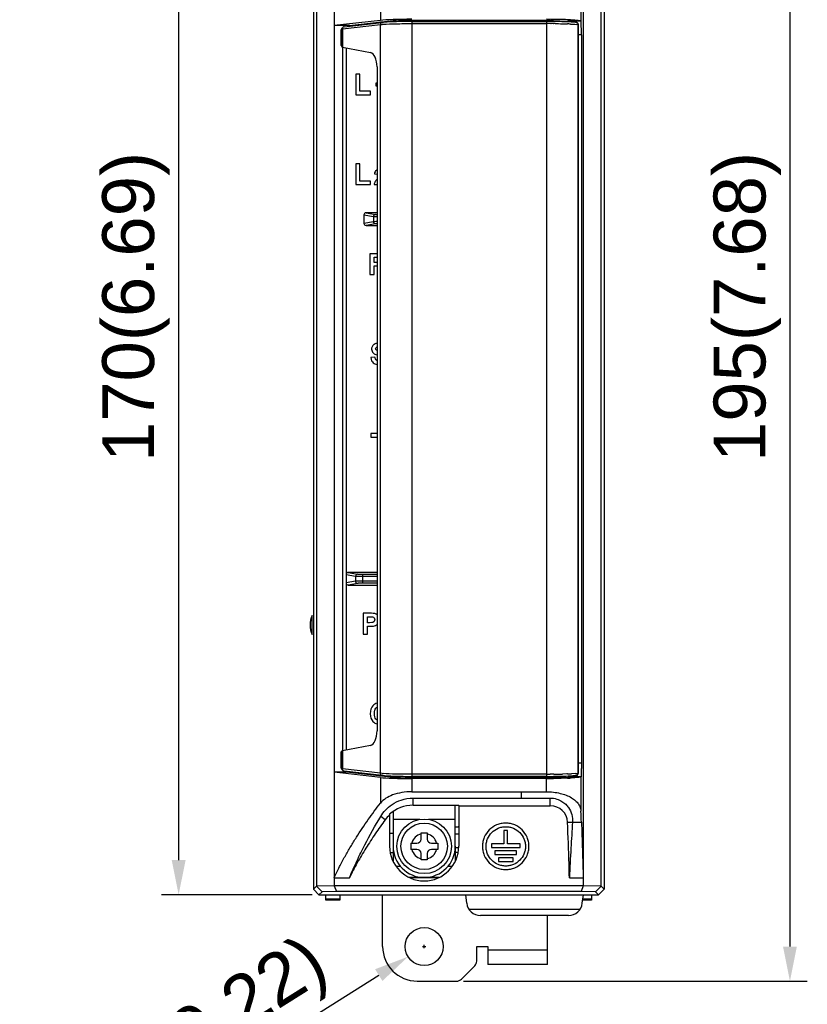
# Model space of a CAD drawing. Header units: millimetres. Extents: x 1898 to 2650, y -151 to 500.
# Tile 18 of 29: x 2192 to 2306, y -30 to 113. Entities that reach past the tile are written whole.
import ezdxf

# ---------------------------------------------------------------- set-up
doc = ezdxf.new("R2010")
doc.units = ezdxf.units.MM
doc.header["$LTSCALE"] = 23.1
doc.header["$PDMODE"] = 3
doc.header["$PDSIZE"] = 0.31
doc.layers.get('0').update_dxf_attribs({"linetype": 'CONTINUOUS'})
doc.layers.get('Defpoints').update_dxf_attribs({"linetype": 'CONTINUOUS'})
doc.layers.add('02___PRT_ALL_AXES', color=7, linetype='CONTINUOUS')
doc.styles.get("Standard").update_dxf_attribs({"font": 'arial.ttf'})
doc.dimstyles.new('DIMSTYLE_2$0', dxfattribs={"dimtxt": 2.5, "dimasz": 3, "dimexe": 0.18, "dimexo": 0.0625, "dimgap": 0.09, "dimtad": 1, "dimdec": 0, "dimdsep": 46, "dimtxsty": 'Standard', "dimblk": '_FILLED', "dimcen": 0.09, "dimadec": 0, "dimazin": 0, "dimtp": 0.01, "dimtm": 0.01, "dimtfac": 1, "dimtdec": 0, "dimtofl": 0, "dimtmove": 0, "dimatfit": 3, "dimldrblk": '_FILLED', "dimfxl": 0, "dimtolj": 1, "dimarcsym": 0})
doc.dimstyles.new('DIMSTYLE_2$3', dxfattribs={"dimtxt": 2.5, "dimasz": 3, "dimexe": 0.18, "dimexo": 0.0625, "dimgap": 0.09, "dimtad": 1, "dimdec": 0, "dimdsep": 46, "dimtxsty": 'Standard', "dimblk": '_FILLED', "dimcen": 0.09, "dimadec": 0, "dimazin": 0, "dimtp": 0.01, "dimtm": 0.01, "dimtfac": 1, "dimtdec": 0, "dimtofl": 0, "dimtmove": 0, "dimatfit": 3, "dimldrblk": '_FILLED', "dimfxl": 0, "dimtolj": 1, "dimarcsym": 0})

# ---------------------------------------------------------------- blocks, each defined once
blk = doc.blocks.new('_FILLED')
at = {"color": 0, "linetype": 'ByBlock'}
blk.add_solid([(0, 0), (-1, 0.2), (-1, -0.2)], dxfattribs=at)
blk = doc.blocks.new('*D5')
at = {"color": 0, "linetype": 'Continuous', "lineweight": -2}
for p, q in [((2234.49, 156.29), (2212.71, 156.29)), ((2215.21, 151.29), (2215.21, -8.71)), ((2234.49, -13.71), (2212.71, -13.71))]:
    blk.add_line(p, q, dxfattribs=at)
at = {"layer": 'Defpoints', "color": 0, "linetype": 'Continuous'}
for p in [(2235.49, 156.29), (2215.21, -13.71), (2235.49, -13.71)]:
    blk.add_point(p, dxfattribs=at)
at = {"color": 0, "linetype": 'Continuous', "lineweight": -2, "xscale": 5, "yscale": 5, "zscale": 5}
for p, rotation in [((2215.21, 156.29), 90), ((2215.21, -13.71), 270)]:
    blk.add_blockref('_FILLED', p, dxfattribs=dict(at, rotation=rotation))
at = {"color": 0, "linetype": 'Continuous', "insert": (2209.04, 71.29), "char_height": 7.5, "attachment_point": 5, "rotation": 90}
blk.add_mtext('\\A1;170(6.69)', dxfattribs=at)
blk = doc.blocks.new('*D7')
at = {"color": 0, "linetype": 'Continuous', "lineweight": -2}
for p, q in [((2272.69, 168.79), (2306.05, 168.79)), ((2303.55, 163.79), (2303.55, -21.21)), ((2256.38, -26.21), (2306.05, -26.21))]:
    blk.add_line(p, q, dxfattribs=at)
at = {"layer": 'Defpoints', "color": 0, "linetype": 'Continuous'}
for p in [(2271.69, 168.79), (2255.38, -26.21), (2303.55, -26.21)]:
    blk.add_point(p, dxfattribs=at)
at = {"color": 0, "linetype": 'Continuous', "lineweight": -2, "xscale": 5, "yscale": 5, "zscale": 5}
for p, rotation in [((2303.55, 168.79), 90), ((2303.55, -26.21), 270)]:
    blk.add_blockref('_FILLED', p, dxfattribs=dict(at, rotation=rotation))
at = {"color": 0, "linetype": 'Continuous', "insert": (2297.39, 71.29), "char_height": 7.5, "attachment_point": 5, "rotation": 90}
blk.add_mtext('\\A1;195(7.68)', dxfattribs=at)
blk = doc.blocks.new('*D10')
at = {"color": 0, "linetype": 'Continuous', "lineweight": -2}
for p, q in [((2250.47, -21.21), (2250.92, -21.21)), ((2250.69, -21.43), (2250.69, -20.98)), ((2197.52, -54.64), (2244.13, -25.34))]:
    blk.add_line(p, q, dxfattribs=at)
at = {"layer": 'Defpoints', "color": 0, "linetype": 'Continuous'}
for p in [(2253.02, -19.75), (2248.36, -22.67)]:
    blk.add_point(p, dxfattribs=at)
at = {"color": 0, "linetype": 'Continuous', "lineweight": -2, "xscale": 5, "yscale": 5, "zscale": 5, "rotation": 32.16261719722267}
blk.add_blockref('_FILLED', (2248.36, -22.67), dxfattribs=at)
at = {"color": 0, "linetype": 'Continuous', "insert": (2215.43, -36.1), "char_height": 7.5, "attachment_point": 5, "rotation": 32.1626}
blk.add_mtext('\\A1;{\\fISOCPEUR|b0|i0|c0|p34;%%C}5.5(0.22)', dxfattribs=at)

msp = doc.modelspace()

# ---------------------------------------------------------------- linework, layer by layer
for p, q in [((2234.691, 155.49), (2234.691, -12.91)), ((2235.137, 128.743), (2235.137, -12.465)), ((2237.702, 128.677), (2237.702, -12.414)), ((2273.681, 128.677), (2273.681, -12.414)), ((2244.367, 114.443), (2244.367, 112.737)), ((2273.35, 114.478), (2273.35, 112.635)), ((2244.367, 112.737), (2237.702, 111.973)), ((2239.901, 111.973), (2246.186, 112.694)), ((2247.091, 112.555), (2247.091, 112.753)), ((2247.591, 112.564), (2247.591, 112.769)), ((2248.914, 112.574), (2248.601, 112.574)), ((2248.914, 112.785), (2268.352, 112.785)), ((2248.914, 112.574), (2248.914, 3.406)), ((2248.914, 112.574), (2268.352, 112.574)), ((2268.352, 112.574), (2268.352, 3.406)), ((2268.647, 112.574), (2268.352, 112.574)), ((2268.635, 112.785), (2268.755, 112.749)), ((2268.988, 112.572), (2268.647, 112.574)), ((2269.325, 112.569), (2268.988, 112.572)), ((2269.091, 112.571), (2269.091, 112.725)), ((2269.656, 112.564), (2269.325, 112.569)), ((2271.46, 112.513), (2271.189, 112.524)), ((2271.716, 112.5), (2271.46, 112.513)), ((2271.691, 112.739), (2271.691, 112.501)), ((2271.955, 112.486), (2271.716, 112.5)), ((2271.856, 112.623), (2271.791, 112.739)), ((2273.356, 112.623), (2271.856, 112.623)), ((2273.35, 112.635), (2273.356, 112.623)), ((2239.901, 111.973), (2237.702, 111.973)), ((2238.702, 111.372), (2238.827, 111.496)), ((2238.702, 109.09), (2238.702, 111.372)), ((2238.79, 111.585), (2238.914, 111.708)), ((2238.827, 111.496), (2238.863, 111.5)), ((2238.827, 111.496), (2238.827, 108.882)), ((2238.871, 111.5), (2244.367, 112.13)), ((2238.871, 111.5), (2238.871, 108.866)), ((2239.11, 111.798), (2244.605, 112.428)), ((2239.901, 111.889), (2239.901, 111.973)), ((2241.795, 112.106), (2241.809, 112.192)), ((2242.966, 112.24), (2242.954, 112.323)), ((2243.906, 112.432), (2244.513, 112.418)), ((2244.367, 112.13), (2244.628, 112.155)), ((2244.367, 3.85), (2244.367, 112.13)), ((2248.914, 112.274), (2268.352, 112.274)), ((2269.009, 112.272), (2269.042, 112.272)), ((2269.329, 112.269), (2269.345, 112.269)), ((2269.345, 112.269), (2269.392, 112.269)), ((2271.349, 112.225), (2271.392, 112.223)), ((2271.835, 112.204), (2272.473, 112.167)), ((2272.473, 112.167), (2272.7, 112.149)), ((2272.723, 112.421), (2272.722, 112.421)), ((2272.856, 112.363), (2272.793, 112.402)), ((2272.962, 70.521), (2272.962, 112.123)), ((2272.962, 112.123), (2272.985, 112.123)), ((2272.985, 70.522), (2272.985, 112.123)), ((2273.406, 110.625), (2272.985, 110.625)), ((2273.406, 110.625), (2273.406, 5.355)), ((2238.702, 109.09), (2238.827, 108.882)), ((2238.871, 108.866), (2242.936, 108.089)), ((2238.902, 108.69), (2238.902, 7.29)), ((2239.402, 108.69), (2239.402, 7.29)), ((2243.878, 105.995), (2243.878, 9.985)), ((2240.801, 104.966), (2240.801, 101.99)), ((2241.407, 104.966), (2240.801, 104.966)), ((2241.407, 102.496), (2241.407, 104.966)), ((2243.714, 103.642), (2243.714, 103.26)), ((2240.801, 101.99), (2242.913, 101.99)), ((2242.913, 102.496), (2241.407, 102.496)), ((2242.913, 101.99), (2242.913, 102.496)), ((2240.801, 91.966), (2240.801, 88.99)), ((2241.407, 91.966), (2240.801, 91.966)), ((2241.407, 89.496), (2241.407, 91.966)), ((2243.507, 90.548), (2243.878, 90.511)), ((2240.801, 88.99), (2242.913, 88.99)), ((2242.913, 89.496), (2241.407, 89.496)), ((2242.913, 88.99), (2242.913, 89.496)), ((2243.458, 88.99), (2243.878, 88.99)), ((2241.991, 84.603), (2241.991, 83.377)), ((2241.991, 84.603), (2243.364, 84.364)), ((2243.878, 84.902), (2242.294, 84.902)), ((2242.294, 84.902), (2243.66, 84.663)), ((2243.364, 84.364), (2243.364, 83.617)), ((2243.66, 84.663), (2243.878, 84.653)), ((2243.364, 83.617), (2241.991, 83.377)), ((2243.66, 83.317), (2242.294, 83.078)), ((2242.294, 83.078), (2243.878, 83.078)), ((2243.878, 83.328), (2243.66, 83.317)), ((2242.848, 78.99), (2242.848, 75.99)), ((2243.878, 78.99), (2242.848, 78.99)), ((2243.454, 77.721), (2243.454, 78.483)), ((2243.454, 78.483), (2243.878, 78.483)), ((2243.902, 77.721), (2243.454, 77.721)), ((2243.454, 75.99), (2243.454, 77.243)), ((2243.454, 77.243), (2243.577, 77.243)), ((2242.848, 75.99), (2243.454, 75.99)), ((2272.962, 70.366), (2272.962, 70.521)), ((2272.962, 45.614), (2272.962, 70.366)), ((2272.963, 70.366), (2272.978, 70.366)), ((2272.978, 45.614), (2272.978, 70.366)), ((2272.985, 70.521), (2272.985, 70.522)), ((2243.566, 64.024), (2242.977, 63.966)), ((2243.005, 52.99), (2243.005, 52.483)), ((2243.878, 52.99), (2243.005, 52.99)), ((2243.005, 52.483), (2243.895, 52.483)), ((2272.962, 45.46), (2272.962, 45.614)), ((2272.963, 45.614), (2272.978, 45.614)), ((2272.962, 3.857), (2272.962, 45.46)), ((2272.985, 45.459), (2272.985, 45.459)), ((2272.985, 3.857), (2272.985, 45.459)), ((2243.878, 32.902), (2239.704, 32.902)), ((2239.704, 32.902), (2241.071, 32.663)), ((2239.402, 32.603), (2240.774, 32.364)), ((2240.774, 31.617), (2239.402, 31.377)), ((2240.774, 32.364), (2240.774, 31.617)), ((2241.763, 32.648), (2241.763, 31.333)), ((2241.763, 32.648), (2243.878, 32.648)), ((2241.763, 32.348), (2243.878, 32.348)), ((2243.878, 31.632), (2241.763, 31.632)), ((2243.878, 31.333), (2241.763, 31.333)), ((2241.071, 31.317), (2239.704, 31.078)), ((2239.704, 31.078), (2243.878, 31.078)), ((2241.876, 26.99), (2241.876, 23.99)), ((2242.848, 26.99), (2241.876, 26.99)), ((2242.482, 25.631), (2242.482, 26.483)), ((2242.482, 26.483), (2242.775, 26.483)), ((2242.813, 25.631), (2242.482, 25.631)), ((2242.482, 23.99), (2242.482, 25.122)), ((2242.482, 25.122), (2242.877, 25.122)), ((2241.876, 23.99), (2242.482, 23.99)), ((2242.936, 7.892), (2238.871, 7.114)), ((2238.702, 6.89), (2238.827, 7.098)), ((2238.702, 4.609), (2238.702, 6.89)), ((2238.827, 7.098), (2238.827, 4.484)), ((2238.871, 7.114), (2238.871, 4.48)), ((2238.827, 4.484), (2238.702, 4.609)), ((2238.914, 4.272), (2238.79, 4.396)), ((2238.871, 4.48), (2238.828, 4.484)), ((2244.367, 3.85), (2238.871, 4.48)), ((2272.985, 5.355), (2273.406, 5.355)), ((2239.901, 4.007), (2237.702, 4.007)), ((2244.367, 3.243), (2237.702, 4.007)), ((2244.605, 3.552), (2239.11, 4.182)), ((2239.901, 4.092), (2239.901, 4.007)), ((2239.901, 4.007), (2246.186, 3.287)), ((2241.795, 3.874), (2241.809, 3.789)), ((2242.966, 3.74), (2242.954, 3.657)), ((2244.513, 3.563), (2243.906, 3.548)), ((2244.617, 3.827), (2244.367, 3.85)), ((2244.367, 3.243), (2244.367, -0.473)), ((2248.632, 3.407), (2248.914, 3.406)), ((2268.352, 3.706), (2248.914, 3.706)), ((2268.352, 3.407), (2248.914, 3.407)), ((2268.633, 3.195), (2248.914, 3.195)), ((2248.914, 3.09), (2248.914, 1.179)), ((2268.354, 3.09), (2248.914, 3.09)), ((2268.352, 3.406), (2268.682, 3.407)), ((2268.352, 1.179), (2268.352, 3.09)), ((2268.755, 3.231), (2268.633, 3.195)), ((2268.682, 3.407), (2269.023, 3.409)), ((2269.057, 3.709), (2268.876, 3.708)), ((2268.989, 3.24), (2268.996, 3.242)), ((2269.023, 3.409), (2269.359, 3.412)), ((2269.242, 3.71), (2269.057, 3.709)), ((2269.091, 3.255), (2269.091, 3.41)), ((2269.392, 3.712), (2269.242, 3.71)), ((2269.432, 3.712), (2269.392, 3.712)), ((2270.331, 3.429), (2270.637, 3.437)), ((2271.321, 3.754), (2270.66, 3.734)), ((2271.392, 3.192), (2271.19, 3.183)), ((2271.215, 3.457), (2271.484, 3.469)), ((2271.393, 3.144), (2271.297, 3.141)), ((2271.392, 3.757), (2271.321, 3.754)), ((2271.484, 3.469), (2271.738, 3.481)), ((2271.738, 3.481), (2271.975, 3.495)), ((2271.856, 3.358), (2271.798, 3.242)), ((2273.356, 3.358), (2271.856, 3.358)), ((2272.534, 3.818), (2271.969, 3.783)), ((2272.723, 3.56), (2272.726, 3.56)), ((2272.962, 3.857), (2272.985, 3.857)), ((2273.35, 3.345), (2273.356, 3.358)), ((2273.35, 3.345), (2273.35, -1.646)), ((2248.914, 1.179), (2264.691, 1.179)), ((2249.082, -0.768), (2249.082, 0.272)), ((2249.082, 0.272), (2268.916, 0.272)), ((2264.691, 1.179), (2264.691, 0.272)), ((2264.691, 1.179), (2268.352, 1.179)), ((2268.916, -0.838), (2268.916, 0.272)), ((2249.082, -0.768), (2255.683, -0.768)), ((2255.191, -6.71), (2255.191, -0.768)), ((2255.691, -0.838), (2255.683, -0.768)), ((2255.691, -0.838), (2255.691, -6.71)), ((2255.691, -0.838), (2268.916, -0.838)), ((2245.062, -2.865), (2244.419, -2.389)), ((2245.7, -2.061), (2245.691, -2.163)), ((2245.691, -2.163), (2245.691, -6.71)), ((2246.191, -1.678), (2246.191, -6.71)), ((2250.069, -2.81), (2246.191, -2.81)), ((2255.191, -2.81), (2251.314, -2.81)), ((2255.191, -3.91), (2255.591, -3.91)), ((2271.414, -3.238), (2272.125, -3.21)), ((2272.125, -3.21), (2273.414, -3.21)), ((2246.191, -4.85), (2245.691, -4.85)), ((2250.241, -5.66), (2250.241, -4.76)), ((2250.241, -4.76), (2251.141, -4.76)), ((2251.141, -4.76), (2251.141, -5.66)), ((2255.191, -4.91), (2255.691, -4.91)), ((2262.219, -4.431), (2262.219, -6.36)), ((2262.724, -4.431), (2262.219, -4.431)), ((2262.724, -6.36), (2262.724, -4.431)), ((2246.191, -6.71), (2246.191, -8.883)), ((2248.741, -6.26), (2248.741, -7.16)), ((2248.741, -6.26), (2249.641, -6.26)), ((2251.741, -6.26), (2252.641, -6.26)), ((2252.641, -6.26), (2252.641, -7.16)), ((2255.191, -6.71), (2255.191, -8.883)), ((2255.682, -6.915), (2255.191, -6.915)), ((2260.397, -6.36), (2260.397, -6.866)), ((2262.219, -6.36), (2260.397, -6.36)), ((2260.397, -6.866), (2264.546, -6.866)), ((2264.546, -6.36), (2262.724, -6.36)), ((2264.546, -6.866), (2264.546, -6.36)), ((2245.775, -7.61), (2246.191, -7.61)), ((2246.191, -7.41), (2246.247, -7.41)), ((2249.641, -7.16), (2248.741, -7.16)), ((2250.241, -8.66), (2250.241, -7.76)), ((2251.141, -7.76), (2251.141, -8.66)), ((2252.641, -7.16), (2251.741, -7.16)), ((2255.136, -7.41), (2255.191, -7.41)), ((2255.608, -7.61), (2255.191, -7.61)), ((2260.908, -7.371), (2260.908, -7.876)), ((2264.034, -7.371), (2260.908, -7.371)), ((2260.908, -7.876), (2264.034, -7.876)), ((2261.415, -8.382), (2261.415, -8.887)), ((2263.527, -8.382), (2261.415, -8.382)), ((2263.527, -8.887), (2263.527, -8.382)), ((2264.034, -7.876), (2264.034, -7.371)), ((2247.252, -9.61), (2246.621, -9.61)), ((2251.141, -8.66), (2250.241, -8.66)), ((2254.762, -9.61), (2254.13, -9.61)), ((2261.415, -8.887), (2263.527, -8.887)), ((2237.702, -11.249), (2239.9, -11.249)), ((2252.864, -11.21), (2248.518, -11.21)), ((2252.698, -11.285), (2248.718, -11.299)), ((2271.68, -11.249), (2273.681, -11.249)), ((2235.137, -12.465), (2234.691, -12.91)), ((2237.702, -12.414), (2235.137, -12.479)), ((2235.137, -12.479), (2235.928, -13.273)), ((2273.681, -12.42), (2237.702, -12.42)), ((2237.702, -12.42), (2238.027, -13.22)), ((2273.681, -12.414), (2273.356, -13.22)), ((2276.246, -12.479), (2273.681, -12.414)), ((2276.246, -12.465), (2275.455, -13.273)), ((2276.246, -12.465), (2276.691, -12.91)), ((2235.491, -13.71), (2234.691, -12.91)), ((2235.928, -13.273), (2235.491, -13.71)), ((2235.491, -13.71), (2275.892, -13.71)), ((2238.027, -13.22), (2235.928, -13.273)), ((2236.491, -14.51), (2236.491, -13.71)), ((2273.356, -13.22), (2238.027, -13.22)), ((2238.491, -13.71), (2238.491, -14.51)), ((2244.691, -21.21), (2244.691, -13.71)), ((2256.844, -14.954), (2256.691, -13.71)), ((2275.455, -13.273), (2273.356, -13.22)), ((2273.539, -14.954), (2273.691, -13.71)), ((2274.891, -13.71), (2274.891, -14.51)), ((2275.455, -13.273), (2275.892, -13.71)), ((2276.691, -12.91), (2275.892, -13.71)), ((2238.491, -14.363), (2236.491, -14.363)), ((2238.491, -14.51), (2236.491, -14.51)), ((2274.891, -14.51), (2273.593, -14.51)), ((2274.891, -14.363), (2273.611, -14.363)), ((2273.209, -15.832), (2257.174, -15.832)), ((2271.554, -16.71), (2258.829, -16.71)), ((2268.491, -23.81), (2268.491, -16.71)), ((2258.291, -23.296), (2258.291, -21.21)), ((2258.291, -21.21), (2259.891, -21.21)), ((2259.891, -21.21), (2259.891, -23.81)), ((2268.491, -21.71), (2259.891, -21.71)), ((2256.084, -25.917), (2257.999, -24.003)), ((2268.491, -23.81), (2259.891, -23.81)), ((2249.691, -26.21), (2255.377, -26.21))]:
    msp.add_line(p, q)
at = {"color": 0, "linetype": 'Continuous'}
for p, q in [((2276.691, 155.49), (2276.691, -12.91)), ((2276.246, -12.465), (2276.246, 128.743))]:
    msp.add_line(p, q, dxfattribs=at)
for points in [[(2246.388, 112.536), (2246.107, 112.526), (2245.841, 112.514), (2245.588, 112.502), (2245.352, 112.489), (2245.133, 112.475), (2244.932, 112.46), (2244.75, 112.443), (2244.604, 112.428)], [(2248.601, 112.574), (2248.268, 112.572), (2247.938, 112.569), (2247.613, 112.564), (2247.294, 112.559), (2246.983, 112.552), (2246.68, 112.545), (2246.388, 112.536)], [(2271.189, 112.524), (2270.904, 112.535), (2270.607, 112.544), (2270.299, 112.552), (2269.981, 112.559), (2269.656, 112.564)], [(2239.058, 111.789), (2239.04, 111.784), (2239.022, 111.778), (2239.003, 111.77), (2238.984, 111.76), (2238.965, 111.749), (2238.946, 111.736), (2238.928, 111.721), (2238.914, 111.708)], [(2239.11, 111.798), (2239.104, 111.797), (2239.09, 111.795), (2239.075, 111.793), (2239.058, 111.789)], [(2272.723, 112.421), (2272.56, 112.439), (2272.378, 112.456), (2272.176, 112.472), (2271.955, 112.486)], [(2272.978, 70.366), (2272.978, 70.378), (2272.979, 70.409), (2272.98, 70.439), (2272.982, 70.467), (2272.984, 70.494), (2272.985, 70.521)], [(2272.985, 45.46), (2272.984, 45.483), (2272.983, 45.51), (2272.981, 45.537), (2272.979, 45.566), (2272.978, 45.596), (2272.978, 45.614)], [(2238.914, 4.272), (2238.916, 4.27), (2238.933, 4.254), (2238.951, 4.241), (2238.969, 4.229), (2238.987, 4.218), (2239.005, 4.209), (2239.023, 4.202), (2239.04, 4.196), (2239.057, 4.191)], [(2239.057, 4.191), (2239.073, 4.188), (2239.088, 4.185), (2239.102, 4.183), (2239.11, 4.182)], [(2244.604, 3.552), (2244.765, 3.536), (2244.948, 3.52), (2245.15, 3.504), (2245.37, 3.49), (2245.607, 3.477), (2245.86, 3.465), (2246.129, 3.454), (2246.41, 3.444)], [(2246.41, 3.444), (2246.704, 3.435), (2247.007, 3.427), (2247.32, 3.421), (2247.64, 3.416), (2247.967, 3.411), (2248.297, 3.408), (2248.632, 3.407)], [(2269.359, 3.412), (2269.69, 3.417), (2270.014, 3.422), (2270.331, 3.429)], [(2270.637, 3.437), (2270.932, 3.447), (2271.215, 3.457)], [(2271.975, 3.495), (2272.194, 3.51), (2272.394, 3.526), (2272.574, 3.543), (2272.723, 3.56)]]:
    msp.add_lwpolyline(points)
for centre, radius in [((2250.691, -6.71), 3.95), ((2250.691, -6.71), 3.35), ((2250.691, -21.21), 2.75)]:
    msp.add_circle(centre, radius)
for centre, radius, start, end in [((2268.985, 112.329), 0.411, 51.99571, 62.21956), ((2268.993, 112.339), 0.399, 35.31052, 51.91625), ((2239.123, 111.497), 0.296, 169.96066, 180.09511), ((2239.132, 111.495), 0.305, 165.86227, 169.99863), ((2238.938, 110.041), 1.461, 92.61228, 92.93829), ((2239.124, 111.498), 0.297, 135.04022, 150.1217), ((2239.194, 111.506), 0.323, 171.70733, 181.09103), ((2239.14, 111.545), 0.255, 96.8494, 110.80268), ((2245.915, 96.424), 15.783, 94.18022, 94.67922), ((2268.352, 11.546), 100.728, 89.6265, 90.00038), ((2268.376, 15.029), 97.245, 89.43804, 89.60719), ((2268.417, 19.077), 93.197, 89.24682, 89.40042), ((2269.589, 64.383), 47.875, 87.59586, 87.84124), ((2269.874, 71.134), 41.117, 87.26661, 87.59819), ((2271.767, 101.369), 10.821, 84.42865, 85.05523), ((2272.685, 112.123), 0.3, 0.00022, 82.89261), ((2272.69, 112.164), 0.259, 66.58995, 82.5458), ((2272.055, 104.316), 7.86, 83.37614, 84.43299), ((2239.902, 108.69), 1, 170.34056, 180), ((2239.902, 108.69), 0.5, 171.52699, 180), ((2243.222, 104.748), 1.567, 288.26288, 294.73003), ((2244.162, 90.501), 0.688, 114.37901, 127.47986), ((2243.387, 25.922), 0.752, 304.99577, 310.76136), ((2239.902, 7.29), 1, 180, 189.65944), ((2239.902, 7.29), 0.5, 180, 188.47301), ((2239.123, 4.484), 0.296, 179.90489, 190.03932), ((2239.132, 4.485), 0.306, 190.00729, 197.3483), ((2239.128, 4.484), 0.302, 197.31165, 209.74285), ((2239.124, 4.482), 0.297, 209.8786, 224.99826), ((2239.194, 4.474), 0.323, 178.90897, 188.29267), ((2239.14, 4.435), 0.255, 249.19731, 263.15627), ((2245.891, 19.245), 15.471, 265.27417, 265.77958), ((2264.691, 1.228), 4, 147.00017, 150.54093), ((2264.691, 1.228), 3.7, 143.92726, 147.87759), ((2264.691, 1.228), 3.7, 32.12241, 36.07274), ((2264.691, 1.228), 4, 29.45907, 32.99983), ((2268.352, 104.666), 100.96, 269.99962, 270.29688), ((2268.356, 96.583), 93.493, 269.99902, 270.52198), ((2268.382, 93.576), 90.485, 270.52277, 270.63947), ((2268.989, 3.644), 0.403, 306.38686, 324.74133), ((2268.417, 96.865), 93.159, 270.62426, 270.74364), ((2268.524, 89.316), 85.608, 270.73756, 271.14464), ((2268.738, 78.815), 75.105, 271.1418, 271.46674), ((2269.559, 52.369), 48.647, 272.1603, 272.33578), ((2269.549, 49.112), 46.005, 272.29682, 272.45884), ((2269.76, 44.239), 41.127, 272.4563, 272.75678), ((2269.783, 46.912), 43.185, 272.33343, 272.62232), ((2270.083, 40.38), 36.646, 272.62113, 272.94924), ((2271.483, 17.876), 14.098, 274.27375, 274.95872), ((2271.792, 14.333), 10.542, 274.9485, 275.6781), ((2272.685, 3.857), 0.3, 277.87872, 359.99983), ((2272.133, 10.944), 7.135, 275.64917, 276.67051), ((2249.082, -5.838), 5.07, 90, 131.83995), ((2268.916, -3.338), 2.5, 2.27894, 90), ((2249.082, -5.838), 5, 132.69741, 143.51167), ((1652.279, -27.919), 621.627, 2.27805, 2.422348), ((2255.591, -4.91), 1, 84.25904, 90), ((2250.691, -6.71), 1.85, 104.07804, 165.92196), ((2249.641, -5.66), 0.6, 270, 0), ((2250.691, -6.71), 1.85, 14.07804, 75.92196), ((2251.741, -5.66), 0.6, 180, 270), ((2250.691, -6.71), 5, 180, 0), ((2250.691, -6.71), 4.5, 180, 0), ((2250.691, -6.71), 1.85, 194.07804, 255.92196), ((2249.641, -7.76), 0.6, 0, 90), ((2251.741, -7.76), 0.6, 90, 180), ((2250.691, -6.71), 1.85, 284.07804, 345.92196), ((2258.829, -14.71), 2, 187, 270), ((2271.554, -14.71), 2, 270, 353), ((2249.691, -21.21), 5, 180, 270), ((2257.291, -23.296), 1, 315, 0), ((2255.377, -25.21), 1, 270, 315)]:
    msp.add_arc(centre, radius, start, end)
for centre, major_axis, ratio, start_param, end_param in [((2248.914, 112.628), (5, 0), 0.0524078, 1.5707963, 2.7128146), ((2244.889, 112.092), (1.863, -0.829), 0.0841279, 1.7781423, 1.8734438), ((2248.914, 112.628), (3, 0), 0.0524078, 7.8539816, 8.9960001), ((2268.352, 112.628), (5, 0), 0.0524078, 6.3093652, 7.8539816), ((2268.352, 112.628), (3, 0), 0.0524078, 1.4762108, 1.5707963), ((2271.853, 110.625), (0, 2), 0.0261859, -0.3670394, -0.0523599), ((2273.353, 110.625), (0, 2), 0.0261859, -1.5707963, -0.0523599), ((2239.002, 111.373), (0.213, 0.213), 0.9972647, 1.5707963, 2.357564), ((2239.326, 108.885), (0.5, 0), 0.0874887, -3.0892328, -2.7128146), ((2242.89, 106.09), (-0.061, 2.007), 0.4913791, -1.6329437, -0.1092709), ((2242.295, 84.602), (0.299, -0.052), 0.9886049, 1.7455795, 3.3124927), ((2242.295, 83.378), (0.299, 0.052), 0.9886049, 2.9706926, 4.5376058), ((2239.705, 32.602), (0.299, -0.052), 0.9886049, 1.7455795, 3.3124927), ((2239.705, 31.378), (0.299, 0.052), 0.9886049, 2.9706926, 4.5376058), ((2242.89, 9.891), (0.061, 2.007), 0.4913791, -3.0323217, -1.5086489), ((2239.326, 7.096), (0.5, 0), 0.0874887, 2.7128146, 3.0892328), ((2239.002, 4.608), (0.213, -0.213), 0.9972647, -2.357564, -1.5707963), ((2248.914, 3.352), (5, 0), 0.0524078, -2.7128146, -1.5707963), ((2244.889, 3.888), (1.863, 0.829), 0.0841279, -1.8734438, -1.7781423), ((2248.914, 3.352), (3, 0), 0.0524078, -2.7128148, -1.5707963)]:
    msp.add_ellipse(centre, major_axis=major_axis, ratio=ratio, start_param=start_param, end_param=end_param)
for points, knots in [([(2268.755, 112.749), (2268.764, 112.746), (2268.792, 112.744), (2268.87, 112.739), (2268.94, 112.738), (2268.992, 112.738)], [0, 0, 0, 0, 0.1214718, 0.3468309, 1, 1, 1, 1]), ([(2269.391, 112.788), (2269.335, 112.785), (2269.238, 112.779), (2269.115, 112.768), (2269.038, 112.757), (2269.004, 112.747), (2268.993, 112.742), (2268.992, 112.738)], [0, 0, 0, 0, 0.4131082, 0.7229239, 0.9191838, 0.973296, 1, 1, 1, 1]), ([(2271.393, 112.788), (2271.06, 112.806), (2270.392, 112.815), (2269.724, 112.806), (2269.391, 112.788)], [0, 0, 0, 0, 0.4999258, 1, 1, 1, 1]), ([(2271.791, 112.739), (2271.79, 112.743), (2271.778, 112.748), (2271.757, 112.754), (2271.722, 112.76), (2271.655, 112.769), (2271.544, 112.779), (2271.448, 112.785), (2271.393, 112.788)], [0, 0, 0, 0, 0.02756, 0.0842947, 0.1703737, 0.2842749, 0.5919067, 1, 1, 1, 1]), ([(2239.049, 111.783), (2239.004, 111.766), (2238.92, 111.701), (2238.882, 111.604), (2238.874, 111.553)], [0, 0, 0, 0, 0.4875365, 1, 1, 1, 1]), ([(2244.604, 112.428), (2244.539, 112.42), (2244.407, 112.344), (2244.365, 112.2), (2244.367, 112.13)], [0, 0, 0, 0, 0.484187, 1, 1, 1, 1]), ([(2244.765, 112.165), (2245.363, 112.209), (2246.747, 112.258), (2248.13, 112.274), (2248.914, 112.274)], [0, 0, 0, 0, 0.4335609, 1, 1, 1, 1]), ([(2269.642, 112.266), (2269.793, 112.264), (2270.362, 112.255), (2270.932, 112.24), (2271.349, 112.225)], [0, 0, 0, 0, 0.2662426, 1, 1, 1, 1]), ([(2272.962, 112.123), (2272.962, 112.146), (2272.955, 112.235), (2272.907, 112.321), (2272.856, 112.363)], [0, 0, 0, 0, 0.2583732, 1, 1, 1, 1]), ([(2243.66, 84.663), (2243.585, 84.663), (2243.427, 84.598), (2243.364, 84.44), (2243.364, 84.364)], [0, 0, 0, 0, 0.4981022, 1, 1, 1, 1]), ([(2243.364, 84.364), (2243.42, 84.357), (2243.592, 84.356), (2243.763, 84.351), (2243.878, 84.35)], [0, 0, 0, 0, 0.3323383, 1, 1, 1, 1]), ([(2243.878, 83.63), (2243.763, 83.629), (2243.592, 83.624), (2243.42, 83.624), (2243.364, 83.617)], [0, 0, 0, 0, 0.6677755, 1, 1, 1, 1]), ([(2243.66, 83.317), (2243.585, 83.317), (2243.427, 83.382), (2243.364, 83.541), (2243.364, 83.617)], [0, 0, 0, 0, 0.4981023, 1, 1, 1, 1]), ([(2272.962, 70.354), (2272.962, 70.388), (2272.968, 70.444), (2272.985, 70.499), (2272.985, 70.521)], [0, 0, 0, 0, 0.5988772, 1, 1, 1, 1]), ([(2272.985, 45.459), (2272.985, 45.482), (2272.968, 45.536), (2272.962, 45.593), (2272.962, 45.626)], [0, 0, 0, 0, 0.4012521, 1, 1, 1, 1]), ([(2241.071, 32.663), (2240.995, 32.663), (2240.837, 32.598), (2240.775, 32.44), (2240.774, 32.364)], [0, 0, 0, 0, 0.4981022, 1, 1, 1, 1]), ([(2240.774, 32.364), (2240.812, 32.359), (2240.924, 32.357), (2241.138, 32.351), (2241.43, 32.349), (2241.647, 32.348), (2241.763, 32.348)], [0, 0, 0, 0, 0.1148641, 0.3402091, 0.6479118, 1, 1, 1, 1]), ([(2241.763, 31.632), (2241.647, 31.632), (2241.43, 31.632), (2241.138, 31.629), (2240.924, 31.624), (2240.812, 31.621), (2240.774, 31.617)], [0, 0, 0, 0, 0.3520402, 0.6598744, 0.8851741, 1, 1, 1, 1]), ([(2241.071, 31.317), (2240.995, 31.317), (2240.837, 31.382), (2240.775, 31.541), (2240.774, 31.617)], [0, 0, 0, 0, 0.4981023, 1, 1, 1, 1]), ([(2241.071, 32.663), (2241.097, 32.659), (2241.176, 32.657), (2241.325, 32.651), (2241.53, 32.649), (2241.682, 32.648), (2241.763, 32.648)], [0, 0, 0, 0, 0.1149946, 0.3403281, 0.6479751, 1, 1, 1, 1]), ([(2241.763, 31.333), (2241.682, 31.333), (2241.53, 31.332), (2241.325, 31.329), (2241.176, 31.324), (2241.097, 31.322), (2241.071, 31.317)], [0, 0, 0, 0, 0.3519766, 0.6597554, 0.8850425, 1, 1, 1, 1]), ([(2238.828, 4.484), (2238.828, 4.484), (2238.827, 4.484), (2238.827, 4.484), (2238.827, 4.484)], [0, 0, 0, 0, 0.5659264, 1, 1, 1, 1]), ([(2239.049, 4.197), (2239.004, 4.214), (2238.92, 4.279), (2238.882, 4.377), (2238.874, 4.428)], [0, 0, 0, 0, 0.4875365, 1, 1, 1, 1]), ([(2273.406, 5.355), (2273.406, 5.108), (2273.404, 4.748), (2273.398, 4.289), (2273.393, 3.994), (2273.385, 3.749), (2273.379, 3.559), (2273.366, 3.438), (2273.365, 3.375), (2273.356, 3.358)], [0, 0, 0, 0, 0.3708575, 0.5395501, 0.6888836, 0.8134829, 0.9089047, 0.9717671, 1, 1, 1, 1]), ([(2244.604, 3.552), (2244.539, 3.56), (2244.407, 3.637), (2244.365, 3.78), (2244.367, 3.85)], [0, 0, 0, 0, 0.4841855, 1, 1, 1, 1]), ([(2248.914, 3.706), (2248.127, 3.706), (2246.739, 3.723), (2245.352, 3.772), (2244.753, 3.816)], [0, 0, 0, 0, 0.5670391, 1, 1, 1, 1]), ([(2268.996, 3.242), (2268.944, 3.242), (2268.873, 3.242), (2268.793, 3.236), (2268.764, 3.234), (2268.755, 3.231)], [0, 0, 0, 0, 0.6525822, 0.8785631, 1, 1, 1, 1]), ([(2269.391, 3.191), (2269.339, 3.194), (2269.251, 3.199), (2269.111, 3.216), (2269.067, 3.217), (2268.978, 3.236), (2268.989, 3.24)], [0, 0, 0, 0, 0.389777, 0.6832263, 0.9106512, 1, 1, 1, 1]), ([(2271.19, 3.183), (2270.881, 3.172), (2270.281, 3.166), (2269.681, 3.176), (2269.391, 3.191)], [0, 0, 0, 0, 0.5157229, 1, 1, 1, 1]), ([(2271.297, 3.141), (2271.15, 3.135), (2270.515, 3.113), (2269.88, 3.101), (2269.392, 3.096)], [0, 0, 0, 0, 0.2310392, 1, 1, 1, 1]), ([(2271.797, 3.242), (2271.789, 3.233), (2271.747, 3.225), (2271.671, 3.211), (2271.545, 3.202), (2271.448, 3.195), (2271.392, 3.192)], [0, 0, 0, 0, 0.0870748, 0.2837077, 0.5919448, 1, 1, 1, 1]), ([(2272.484, 3.205), (2272.428, 3.2), (2272.18, 3.183), (2271.931, 3.169), (2271.738, 3.159)], [0, 0, 0, 0, 0.2248969, 1, 1, 1, 1]), ([(2271.856, 3.358), (2271.862, 3.37), (2271.865, 3.415), (2271.87, 3.458), (2271.872, 3.488)], [0, 0, 0, 0, 0.3181211, 1, 1, 1, 1]), ([(2273.35, 3.346), (2273.346, 3.337), (2273.321, 3.322), (2273.274, 3.305), (2273.201, 3.287), (2273.055, 3.261), (2272.813, 3.232), (2272.604, 3.214), (2272.484, 3.205)], [0, 0, 0, 0, 0.0326422, 0.0900649, 0.1746496, 0.286729, 0.5917896, 1, 1, 1, 1]), ([(2272.726, 3.56), (2272.791, 3.569), (2272.921, 3.646), (2272.963, 3.788), (2272.962, 3.857)], [0, 0, 0, 0, 0.4865726, 1, 1, 1, 1]), ([(2248.914, 1.179), (2248.421, 1.179), (2247.471, 1.103), (2245.874, 0.701), (2244.801, 0.085), (2244.367, -0.473)], [0, 0, 0, 0, 0.2981294, 0.5719713, 1, 1, 1, 1]), ([(2244.419, -2.389), (2244.614, -2.065), (2245.095, -1.424), (2246.073, -0.58), (2247.418, 0.093), (2248.498, 0.272), (2249.082, 0.272)], [0, 0, 0, 0, 0.2027791, 0.425987, 0.6868583, 1, 1, 1, 1]), ([(2268.352, 1.179), (2269.026, 1.179), (2270.281, 1.044), (2271.708, 0.529), (2272.555, -0.073), (2272.995, -0.558), (2273.27, -1.087), (2273.342, -1.463), (2273.35, -1.646)], [0, 0, 0, 0, 0.3235558, 0.600836, 0.7168616, 0.8193469, 0.9120422, 1, 1, 1, 1]), ([(2268.916, 0.272), (2269.235, 0.272), (2269.827, 0.181), (2270.578, -0.164), (2271.138, -0.603), (2271.667, -1.224), (2272.075, -2.098), (2272.149, -2.848), (2272.125, -3.21)], [0, 0, 0, 0, 0.1808765, 0.3337992, 0.4642434, 0.5811771, 0.7942395, 1, 1, 1, 1]), ([(2237.702, -11.249), (2237.939, -10.709), (2238.431, -9.667), (2239.233, -8.173), (2240.057, -6.761), (2241.158, -4.975), (2242.567, -2.863), (2243.763, -1.249), (2244.367, -0.473)], [0, 0, 0, 0, 0.1393878, 0.2721143, 0.4003739, 0.5255532, 0.7678022, 1, 1, 1, 1]), ([(2239.9, -11.249), (2240.235, -10.41), (2240.949, -8.816), (2242.429, -5.846), (2243.606, -3.736), (2244.419, -2.389)], [0, 0, 0, 0, 0.2723439, 0.5258963, 1, 1, 1, 1]), ([(2245.062, -2.865), (2244.571, -3.529), (2243.615, -4.879), (2242.269, -6.96), (2241.008, -9.073), (2240.246, -10.519), (2239.9, -11.249)], [0, 0, 0, 0, 0.251403, 0.5031688, 0.7541448, 1, 1, 1, 1]), ([(2265.83, -6.71), (2265.83, -6.482), (2265.785, -6.035), (2265.524, -5.193), (2264.906, -4.275), (2263.988, -3.657), (2263.146, -3.396), (2262.472, -3.328), (2261.797, -3.396), (2260.955, -3.657), (2260.037, -4.275), (2259.418, -5.193), (2259.158, -6.035), (2259.113, -6.483), (2259.113, -6.71)], [0, 0, 0, 0, 0.0647185, 0.1275149, 0.2499965, 0.3724765, 0.4352714, 0.4999865, 0.5647057, 0.6275047, 0.749992, 0.8724774, 0.9352749, 1, 1, 1, 1]), ([(2262.48, -9.563), (2262.287, -9.563), (2261.908, -9.525), (2261.195, -9.304), (2260.417, -8.78), (2259.893, -8.002), (2259.673, -7.289), (2259.615, -6.718), (2259.673, -6.146), (2259.893, -5.433), (2260.417, -4.655), (2261.195, -4.132), (2261.908, -3.911), (2262.287, -3.873), (2262.48, -3.873)], [0, 0, 0, 0, 0.064716, 0.1275124, 0.2499997, 0.3724877, 0.4352852, 0.5000013, 0.5647239, 0.6275236, 0.7500084, 0.872491, 0.9352869, 1, 1, 1, 1]), ([(2262.48, -3.873), (2262.672, -3.873), (2263.051, -3.911), (2263.764, -4.132), (2264.542, -4.655), (2265.066, -5.433), (2265.287, -6.146), (2265.344, -6.718), (2265.287, -7.289), (2265.066, -8.002), (2264.542, -8.78), (2263.764, -9.304), (2263.051, -9.525), (2262.672, -9.563), (2262.48, -9.563)], [0, 0, 0, 0, 0.0647182, 0.1275137, 0.2499952, 0.3724792, 0.4352787, 0.5000013, 0.5647175, 0.6275148, 0.750002, 0.8724881, 0.9352842, 1, 1, 1, 1]), ([(2271.68, -11.249), (2271.663, -10.582), (2271.589, -7.912), (2271.494, -5.241), (2271.414, -3.238)], [0, 0, 0, 0, 0.2497134, 1, 1, 1, 1]), ([(2272.125, -3.21), (2272.042, -4.465), (2271.878, -7.144), (2271.74, -9.825), (2271.68, -11.249)], [0, 0, 0, 0, 0.4687415, 1, 1, 1, 1]), ([(2273.414, -3.21), (2273.439, -3.822), (2273.541, -6.501), (2273.629, -9.181), (2273.681, -11.249)], [0, 0, 0, 0, 0.228346, 1, 1, 1, 1]), ([(2259.113, -6.71), (2259.113, -6.937), (2259.158, -7.385), (2259.418, -8.226), (2260.037, -9.144), (2260.955, -9.763), (2261.797, -10.023), (2262.472, -10.091), (2263.146, -10.023), (2263.988, -9.763), (2264.906, -9.144), (2265.524, -8.226), (2265.785, -7.385), (2265.83, -6.937), (2265.83, -6.71)], [0, 0, 0, 0, 0.0647121, 0.1275107, 0.249999, 0.3724882, 0.4352876, 0.5000068, 0.564722, 0.6275171, 0.7499991, 0.8724835, 0.9352811, 1, 1, 1, 1])]:
    msp.add_open_spline(points, degree=3, knots=knots)
for points in [[(2269.177, 112.693), (2269.123, 112.721), (2269.062, 112.738), (2269.001, 112.738)], [(2271.432, 112.514), (2271.465, 112.58), (2271.517, 112.639), (2271.579, 112.677)], [(2271.579, 112.677), (2271.643, 112.718), (2271.722, 112.738), (2271.798, 112.738)], [(2238.866, 111.646), (2238.853, 111.623), (2238.842, 111.597), (2238.836, 111.57)], [(2243.878, 103.716), (2243.821, 103.684), (2243.766, 103.66), (2243.714, 103.642)], [(2243.743, 91.047), (2243.611, 90.946), (2243.531, 90.779), (2243.507, 90.548)], [(2243.878, 89.747), (2243.748, 89.614), (2243.656, 89.502), (2243.601, 89.411)], [(2243.601, 89.411), (2243.521, 89.278), (2243.473, 89.137), (2243.458, 88.99)], [(2243.577, 77.243), (2243.716, 77.243), (2243.816, 77.23), (2243.881, 77.207)], [(2243.214, 65.632), (2243.129, 65.499), (2243.086, 65.356), (2243.086, 65.204)], [(2243.589, 65.937), (2243.425, 65.867), (2243.3, 65.765), (2243.214, 65.632)], [(2243.878, 66.018), (2243.772, 66.001), (2243.676, 65.974), (2243.589, 65.937)], [(2243.086, 65.204), (2243.086, 64.967), (2243.178, 64.764), (2243.361, 64.6)], [(2243.361, 64.6), (2243.469, 64.503), (2243.641, 64.42), (2243.878, 64.349)], [(2243.665, 65.245), (2243.665, 65.323), (2243.695, 65.384), (2243.761, 65.432)], [(2243.754, 65.062), (2243.693, 65.112), (2243.665, 65.174), (2243.665, 65.245)], [(2243.878, 64.992), (2243.822, 65.016), (2243.781, 65.039), (2243.754, 65.062)], [(2243.761, 65.432), (2243.795, 65.457), (2243.834, 65.477), (2243.878, 65.494)], [(2242.977, 63.966), (2243.016, 63.631), (2243.137, 63.375), (2243.341, 63.198)], [(2243.341, 63.198), (2243.479, 63.079), (2243.658, 63.001), (2243.878, 62.963)], [(2243.781, 63.587), (2243.673, 63.68), (2243.601, 63.825), (2243.566, 64.024)], [(2243.878, 63.522), (2243.843, 63.54), (2243.81, 63.562), (2243.781, 63.587)], [(2242.775, 26.483), (2242.991, 26.483), (2243.137, 26.475), (2243.21, 26.461)], [(2243.292, 25.678), (2243.21, 25.646), (2243.051, 25.631), (2242.813, 25.631)], [(2243.568, 26.945), (2243.456, 26.974), (2243.217, 26.99), (2242.848, 26.99)], [(2243.21, 26.461), (2243.309, 26.444), (2243.388, 26.399), (2243.453, 26.328)], [(2243.481, 25.826), (2243.435, 25.758), (2243.372, 25.709), (2243.292, 25.678)], [(2243.453, 26.328), (2243.517, 26.258), (2243.55, 26.168), (2243.55, 26.059)], [(2243.55, 26.059), (2243.55, 25.969), (2243.526, 25.891), (2243.481, 25.826)], [(2243.878, 26.781), (2243.788, 26.86), (2243.685, 26.915), (2243.568, 26.945)], [(2242.877, 25.122), (2243.151, 25.122), (2243.36, 25.136), (2243.505, 25.166)], [(2243.505, 25.166), (2243.611, 25.187), (2243.716, 25.234), (2243.818, 25.306)], [(2243.277, 13.626), (2243.019, 13.35), (2242.89, 12.963), (2242.89, 12.464)], [(2243.878, 13.989), (2243.643, 13.926), (2243.443, 13.804), (2243.277, 13.626)], [(2243.514, 12.509), (2243.514, 12.865), (2243.582, 13.125), (2243.721, 13.284)], [(2243.721, 13.284), (2243.768, 13.339), (2243.821, 13.384), (2243.878, 13.42)], [(2242.89, 12.464), (2242.89, 11.991), (2243.017, 11.618), (2243.274, 11.346)], [(2243.718, 11.697), (2243.582, 11.858), (2243.514, 12.128), (2243.514, 12.509)], [(2243.878, 11.557), (2243.819, 11.594), (2243.766, 11.641), (2243.718, 11.697)], [(2243.274, 11.346), (2243.444, 11.166), (2243.645, 11.046), (2243.878, 10.985)], [(2268.996, 3.242), (2269.078, 3.243), (2269.163, 3.272), (2269.228, 3.32)], [(2271.557, 3.318), (2271.505, 3.356), (2271.461, 3.408), (2271.432, 3.466)], [(2271.797, 3.242), (2271.713, 3.241), (2271.625, 3.269), (2271.557, 3.318)]]:
    msp.add_open_spline(points, degree=3)
at = {"layer": '02___PRT_ALL_AXES', "color": 0, "linetype": 'Continuous'}
msp.add_line((2234.518, 23.93), (2234.518, 26.65), dxfattribs=at)
msp.add_arc((2237.191, 25.29), 3, 153.03761, 206.96239, dxfattribs=at)

# ---------------------------------------------------------------- dimensions: what is measured, and where the dimension line sits
at = {"color": 0, "linetype": 'Continuous'}
for base, p1, p2, text, override, picture, middle in [((2303.555, -26.21), (2271.691, 168.79), (2255.377, -26.21), '<>(7.68)', {"dimscale": 2.5, "dimtxt": 3, "dimasz": 2, "dimexe": 1, "dimexo": 0.4, "dimgap": 0.5, "dimtad": 3, "dimdec": 2}, '*D7', (2303.555, 71.29)), ((2215.207, -13.71), (2235.491, 156.29), (2235.491, -13.71), '<>(6.69)', {"dimscale": 2.5, "dimtxt": 3, "dimasz": 2, "dimexe": 1, "dimexo": 0.4, "dimgap": 0.5, "dimtad": 3, "dimdec": 2, "dimpost": ''}, '*D5', (2215.207, 71.29))]:
    dim = msp.add_linear_dim(base=base, p1=p1, p2=p2, angle=90, text=text, dimstyle='DIMSTYLE_2$0', override=override, dxfattribs=at)
    dim.commit()
    dim.dimension.update_dxf_attribs({"geometry": picture, "text_midpoint": middle, "dimtype": 160})
dim = msp.add_diameter_dim_2p(p1=(2253.019, -19.746), p2=(2248.363, -22.674), text='{\\fISOCPEUR|b0|i0|c0|p34;%%C}5.5(0.22)', dimstyle='DIMSTYLE_2$3', override={"dimscale": 2.5, "dimtxt": 3, "dimasz": 2, "dimexe": 1, "dimexo": 0.4, "dimgap": 0.5, "dimtad": 3, "dimdec": 2}, dxfattribs=at)
dim.commit()
dim.dimension.update_dxf_attribs({"geometry": '*D10', "text_midpoint": (2215.428, -36.1)})

doc.saveas('drawing.dxf')
